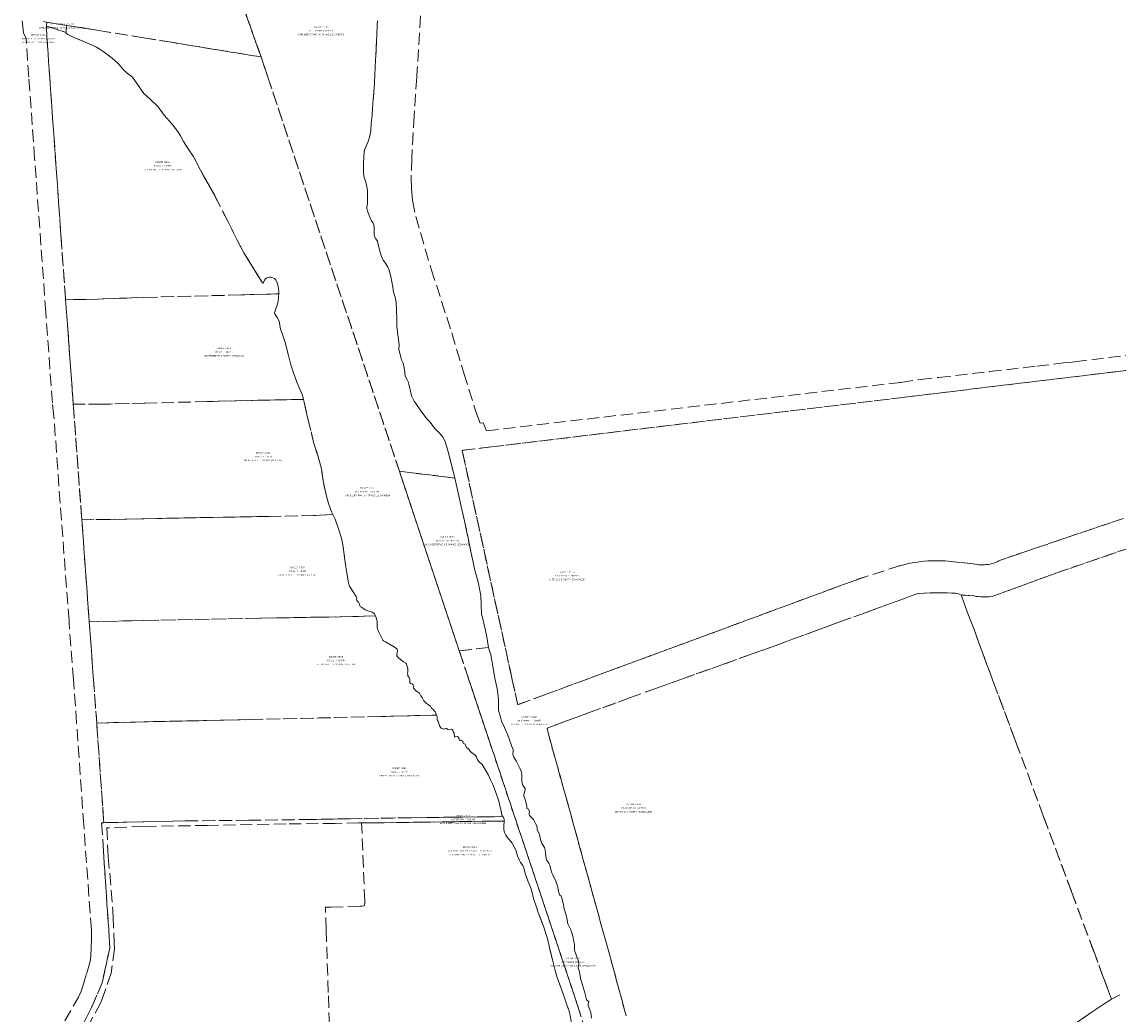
# Model space of a CAD drawing. Header units: metres. Extents: x 188526 to 197860, y 581431 to 587564.
# Tile 10 of 31: x 191899 to 192808, y 584223 to 585046. Entities that reach past the tile are written whole.
import ezdxf
from ezdxf.enums import TextEntityAlignment as Align

# ---------------------------------------------------------------- set-up
doc = ezdxf.new("R2010")
doc.units = ezdxf.units.M
doc.linetypes.add('DASHEDX2', pattern=[14, 10, -4])
doc.layers.add('B-WA-KG-GRENS_KADASTRAAL-G', color=150, linetype='DASHEDX2', lineweight=18)
doc.layers.add('B-WA-KG-GRENS_KADASTRAAL-T50', color=130, linetype='Continuous', lineweight=50)
doc.styles.add('NLCS-ISO-T25', font='NLCS-ISO.ttf', dxfattribs={"height": 2.5})

msp = doc.modelspace()

# ---------------------------------------------------------------- linework, layer by layer
at = {"layer": 'B-WA-KG-GRENS_KADASTRAAL-G'}
for points in [[(192082.13, 585059.75), (192092.72, 585029.75), (192097.34, 585016.81), (192022.86, 585029), (192000, 585032.71), (191962.73, 585038.75), (191935.88, 585043.06), (191919.44, 585045.7), (191919.44, 585045.7), (191916.78, 585046.12)], [(192193.78, 585046.83), (192193.62, 585043.35), (192193.39, 585034.94), (192192.51, 585018.63), (192191.53, 585000), (192191.25, 584997.17), (192191.34, 584994.12), (192190.83, 584987.91), (192189.36, 584968.26), (192188.64, 584961.62), (192188.41, 584955.8), (192187.48, 584951.06), (192186.09, 584946.63), (192184.91, 584944.23), (192184.25, 584942.25), (192183.19, 584939.67), (192182.66, 584934.47), (192182.19, 584927.49), (192182.27, 584921.63), (192182.66, 584917.97), (192184.14, 584912.9), (192185.1, 584909.36), (192185.61, 584906.08), (192185.59, 584899.2), (192185.61, 584894.96), (192185.03, 584892.57), (192185.01, 584891.03), (192185.53, 584888.76), (192187.12, 584884.73), (192187.12, 584884.73), (192188.09, 584882.49), (192188.63, 584881.29), (192189.94, 584879.5), (192190.76, 584877.57), (192191.02, 584875), (192191.07, 584873.09), (192191.01, 584871.44), (192191.12, 584869.39), (192191.41, 584867.76), (192192.46, 584865.79), (192193.76, 584863.98), (192194.35, 584861.28), (192196.07, 584854.81), (192197.5, 584850.31), (192198.75, 584847.88), (192200.65, 584845.25), (192202.45, 584842.36), (192203.5, 584839.86), (192204.92, 584834.55), (192206.6, 584825.74), (192207.25, 584821.65), (192208.55, 584817.62), (192209.25, 584813.2), (192209.7, 584806.47), (192209.97, 584799.25), (192210.01, 584792.93), (192211.05, 584784.18), (192211.7, 584777.98), (192211.54, 584774.25), (192212.01, 584771.83), (192213.14, 584767.86), (192213.5, 584766), (192215.07, 584762.61), (192216, 584758.79), (192216.5, 584755.06), (192216.83, 584752.31), (192217.27, 584750.71), (192218.33, 584748.84), (192219.65, 584746.65), (192219.97, 584744.89), (192220.63, 584741.99), (192221.99, 584735.71), (192224.34, 584731.27), (192228.6, 584724.85), (192233.21, 584718.61), (192235.3, 584715.88), (192237.54, 584713.75), (192241, 584709.17), (192241.26, 584708.89), (192245.78, 584704.13), (192248.07, 584701.18), (192249.86, 584697.69), (192252.45, 584689.06), (192256.28, 584674.07), (192257.93, 584667.41), (192212.02, 584672.96), (192102.95, 585000), (192097.34, 585016.81), (192092.72, 585029.75), (192082.13, 585059.75)], [(191927.71, 584204.75), (191945.83, 584236.63), (191947.95, 584241.5), (191949.37, 584245.6), (191952.35, 584255.69), (191954.18, 584261.2), (191955.69, 584267.5), (191956.36, 584276.45), (191956.7, 584285.94), (191956.49, 584292.32), (191950.24, 584379.27), (191944.27, 584464.25), (191941.59, 584500), (191937.99, 584548.06), (191938.02, 584548.75), (191931.66, 584632.62), (191925.45, 584718.44), (191924.14, 584729.85), (191918.74, 584804.83), (191909.45, 584932.56), (191904.64, 585000), (191902.34, 585032.26), (191900.11, 585036.75), (191898.91, 585049.06)], [(192229.5, 585050.93), (192226.82, 585006.35), (192226.38, 585000), (192224.15, 584968), (192222.36, 584932.63), (192221.77, 584917.18), (192222.07, 584907.37), (192222.96, 584897.86), (192225.63, 584884.48), (192238.41, 584840.79), (192255.43, 584787.78), (192265.37, 584754.54), (192274.68, 584725.18), (192276.89, 584718.75), (192278.92, 584712.86), (192281.62, 584713.12), (192284.38, 584706.61), (192625.22, 584746.46), (192626.79, 584746.64), (192628, 584746.78), (192644.13, 584749.25), (192659.44, 584750.9), (192701.59, 584755.67), (192740.77, 584760.28), (192763, 584762.91), (192767.77, 584763.24), (192772.38, 584763.9), (192823.83, 584770.16)], [(191916.78, 585046.12), (191919.44, 585045.7), (191919.38, 585042.44), (191919.66, 585032.84), (191921.98, 585000), (191924.39, 584966.06), (191931.22, 584868.74), (191935.14, 584815.39), (191941.5, 584728.57), (191948.58, 584633.14), (191954.67, 584548.81), (191954.73, 584548.04), (191958.29, 584500), (191960.95, 584464.06), (191966.83, 584381.34), (191965.01, 584381.34), (191966.69, 584357.64), (191966.78, 584353.09), (191971.67, 584281.86), (191971.77, 584277.36), (191965.48, 584248.44), (191957.09, 584229.11), (191931.64, 584178.13)], [(192354.73, 584215.23), (192353.26, 584224.24), (192350.35, 584231.92), (192348.27, 584238.46), (192346.06, 584244.48), (192342.93, 584252.8), (192341.26, 584258.68), (192339.08, 584267.5), (192336.43, 584277.5), (192335.19, 584284.28), (192333.79, 584288.67), (192331.56, 584295.58), (192327.25, 584306.79), (192325.44, 584312), (192323.49, 584317.53), (192322.1, 584322.79), (192321.31, 584326.55), (192318.6, 584333.1), (192316.56, 584338.26), (192315.38, 584343.6), (192314.51, 584345.94), (192312.48, 584348.36), (192311.39, 584350.55), (192310.07, 584354), (192308.79, 584357.78), (192307.24, 584361.28), (192305.58, 584364.31), (192301.59, 584369.03), (192300.25, 584371.03), (192299.34, 584373.17), (192298.73, 584375.62), (192298.67, 584378.41), (192298.95, 584382.73), (192298.97, 584383.1), (192299.01, 584384.67), (192297.86, 584386.41), (192297.07, 584387.6), (192296.46, 584391.3), (192295.3, 584395.31), (192294.4, 584399.15), (192291.81, 584407.35), (192289.45, 584413.04), (192287.49, 584416.96), (192285.91, 584420.74), (192283.93, 584424.1), (192280.56, 584429.56), (192277.89, 584432.12), (192277.12, 584433.27), (192276, 584436.09), (192274.75, 584437.52), (192271.7, 584439.68), (192270.66, 584440.86), (192269.45, 584442.79), (192269.01, 584443.26), (192268.2, 584443.16), (192267.6, 584443.66), (192267.06, 584445.17), (192266.47, 584446.63), (192265.45, 584447.14), (192264.98, 584447.41), (192264.75, 584448.63), (192263.83, 584449.17), (192263.1, 584449.99), (192261.88, 584449.68), (192261.62, 584450.03), (192261.67, 584451.2), (192260.19, 584452.9), (192258.19, 584452.57), (192257.68, 584452.72), (192257.41, 584455.73), (192256.57, 584456.78), (192256.24, 584458.12), (192255.87, 584458.77), (192255.08, 584458.86), (192253.62, 584458.37), (192252.14, 584458.69), (192251.03, 584459.56), (192250.47, 584459.52), (192248.95, 584459), (192248.21, 584459.19), (192246.78, 584459.82), (192245.43, 584461.19), (192244.19, 584465.4), (192243.59, 584466.2), (192243.4, 584466.96), (192243.29, 584469.42), (192242.86, 584470.67), (192242.59, 584471.44), (192241.63, 584473.32), (192240.12, 584475.25), (192238.65, 584476.33), (192238.33, 584476.96), (192237.82, 584477.99), (192234.55, 584480.38), (192232.29, 584482.55), (192230.96, 584485.29), (192229.71, 584486.63), (192228.94, 584488.32), (192228.59, 584488.92), (192225.66, 584490.71), (192224.25, 584492.33), (192223.85, 584493.11), (192223.87, 584494.66), (192223.57, 584495.64), (192222.71, 584496.54), (192221.28, 584496.84), (192220.79, 584497.31), (192220.68, 584500), (192220.45, 584501.35), (192220.2, 584501.76), (192219.68, 584502.32), (192219.05, 584503.3), (192218.91, 584504.36), (192218.84, 584505.56), (192219, 584506.57), (192219.11, 584507.56), (192219.14, 584508.27), (192219, 584509.16), (192217.99, 584513.01), (192217.47, 584513.7), (192215.45, 584514.93), (192211.64, 584518.04), (192210.43, 584519.14), (192210.01, 584519.89), (192209.96, 584520.65), (192210.31, 584522.62), (192210.45, 584524.4), (192210.26, 584525.42), (192208.44, 584526.78), (192205.28, 584528.56), (192200.46, 584531.37), (192198.97, 584532.35), (192198.39, 584532.87), (192197.54, 584534.37), (192194.82, 584539.96), (192193.85, 584542.23), (192193.71, 584543.29), (192193.5, 584548.53), (192192.82, 584551.35), (192192.12, 584553.01), (192191.45, 584554.62), (192190.85, 584555.38), (192189.46, 584556.06), (192185.81, 584557.11), (192183.71, 584558.11), (192180.45, 584560.15), (192179.57, 584560.77), (192179.17, 584561.28), (192178.8, 584562.63), (192178.03, 584564.36), (192177.22, 584565.21), (192176.77, 584565.67), (192176.52, 584566.18), (192176.53, 584566.69), (192176.73, 584567.4), (192176.69, 584568.03), (192176.17, 584569.18), (192171.08, 584576.74), (192170.58, 584577.74), (192169.77, 584580.34), (192167.65, 584593.59), (192165.05, 584612.02), (192163.88, 584617.54), (192161.54, 584625.33), (192158.71, 584633.13), (192156.79, 584637.05), (192155.62, 584639.43), (192153.19, 584646.18), (192151.52, 584652.29), (192149.3, 584662.22), (192147.33, 584674.96), (192145.84, 584681.14), (192141.14, 584696.17), (192136.05, 584716.43), (192132.75, 584731.52), (192132.48, 584732.57), (192131.52, 584736.28), (192129.56, 584741.09), (192127.05, 584747.01), (192123.98, 584755.44), (192121.87, 584761.46), (192120.01, 584769.09), (192117.24, 584779.78), (192114.66, 584787.4), (192113.3, 584790.97), (192112.9, 584794.07), (192112.48, 584796.33), (192112.02, 584798.16), (192110.52, 584800.69), (192108.61, 584803.58), (192108.45, 584804.65), (192108.97, 584806.27), (192110.56, 584810.8), (192111.42, 584813.76), (192111.82, 584818.1), (192111.88, 584820.3), (192111.93, 584822.16), (192111.43, 584826.59), (192110.38, 584830.23), (192109.35, 584832.02), (192108.29, 584833.04), (192105.61, 584833.98), (192104.17, 584834.22), (192102.13, 584833.58), (192100.85, 584832.78), (192100.05, 584831.54), (192099.4, 584829.77), (192098.99, 584829.27), (192098.64, 584829.22), (192097.81, 584830.16), (192090.28, 584842.78), (192082.91, 584854.15), (192077.25, 584865.34), (192069.99, 584880.01), (192058.79, 584901.83), (192049.61, 584918.24), (192040.9, 584934.6), (192036.86, 584940.58), (192032.86, 584946.79), (192030.36, 584951.4), (192028.36, 584955.08), (192023.31, 584961.4), (192016.82, 584968.44), (192011.93, 584975.37), (192005.42, 584981.93), (192000, 584986.55), (191990.56, 585000), (191990.56, 585000), (191986.19, 585003.28), (191983.27, 585006.02), (191978.93, 585011.03), (191973.7, 585015.73), (191967.1, 585020.69), (191963.01, 585023.69), (191960.75, 585025.02), (191954.27, 585027.99), (191941.52, 585033.29), (191937.08, 585035.45), (191935.63, 585036.62), (191935.64, 585037.19), (191935.88, 585043.06), (191962.73, 585038.75), (192000, 585032.71), (192022.86, 585029), (192097.34, 585016.81), (192102.95, 585000), (192212.02, 584672.96), (192261.69, 584524.02), (192269.71, 584500), (192359.55, 584230.62), (192366.91, 584207)], [(192371.4, 584219.15), (192370.69, 584223.93), (192368.61, 584229.68), (192368.63, 584230.85), (192369.05, 584232.58), (192368.73, 584233.26), (192367.16, 584234.4), (192366.82, 584235.74), (192365.81, 584240.16), (192364.25, 584245.74), (192362.28, 584252.07), (192361.68, 584256.05), (192361.44, 584257.7), (192360.39, 584260.67), (192360.27, 584261.66), (192360.73, 584263.62), (192360.75, 584265.07), (192360.17, 584268.21), (192357.63, 584274.43), (192357.39, 584276.07), (192357.31, 584280.67), (192356.75, 584282.89), (192355.9, 584287.32), (192354.91, 584290.83), (192353.94, 584293.14), (192351.74, 584297.42), (192351.4, 584298.83), (192350.94, 584302.4), (192350.44, 584304.5), (192348.83, 584309.85), (192348.07, 584313.14), (192346.85, 584318.93), (192346.31, 584320.36), (192345.2, 584321.1), (192344.73, 584321.73), (192344.12, 584324.33), (192343.45, 584327.95), (192341.77, 584332.81), (192339.27, 584338.07), (192338.35, 584339.7), (192337.57, 584342.5), (192336.68, 584346.04), (192336.06, 584347.7), (192334.07, 584350.56), (192333.69, 584351.56), (192333.21, 584356.25), (192332.98, 584358.69), (192332.43, 584360.66), (192330.14, 584364.21), (192328.95, 584367.44), (192328.41, 584370.32), (192327.85, 584372.44), (192327.85, 584372.44), (192326.37, 584375.31), (192326.21, 584376.73), (192325.89, 584378.63), (192325.05, 584380.84), (192323.23, 584384.05), (192319.86, 584387.46), (192319.56, 584388.04), (192319.72, 584389.18), (192319.89, 584390.64), (192319.23, 584392.63), (192317.8, 584393.21), (192317.6, 584395.41), (192316.27, 584400.59), (192315.21, 584403.44), (192315.12, 584404.18), (192316.47, 584408.8), (192316.37, 584409.66), (192315.28, 584411.06), (192314.31, 584412.44), (192313.81, 584414.31), (192313.46, 584416.15), (192313.52, 584419.41), (192313.51, 584421.19), (192313.18, 584423.29), (192312.02, 584426.59), (192309.18, 584432.12), (192307.05, 584435.65), (192306.45, 584437.16), (192306.23, 584438.28), (192306.31, 584441.17), (192306.27, 584442.09), (192305.35, 584444.73), (192302.89, 584451.72), (192301.17, 584455.82), (192299.14, 584460.4), (192296.84, 584465.76), (192295.62, 584470.15), (192294.28, 584474.57), (192294.3, 584478.64), (192294.17, 584483.28), (192293.62, 584488.53), (192293, 584492.81), (192291.57, 584500), (192290.57, 584504.75), (192289.4, 584510.86), (192288.47, 584517.72), (192287.81, 584520.77), (192286.48, 584524.8), (192285.98, 584526.86), (192285.62, 584528.34), (192284.49, 584535.48), (192283.35, 584540.85), (192281.1, 584550.52), (192280.17, 584554.49), (192279.73, 584562.06), (192279.44, 584569.81), (192277.31, 584581), (192275.66, 584587.06), (192274.26, 584591.98), (192273.19, 584597.7), (192270.36, 584610.68), (192266.64, 584629.23), (192263.91, 584641.41), (192259.76, 584660.02), (192257.93, 584667.41), (192256.28, 584674.07), (192252.45, 584689.06), (192249.86, 584697.69), (192248.07, 584701.18), (192245.78, 584704.13), (192241.26, 584708.89), (192241, 584709.17), (192237.54, 584713.75), (192235.3, 584715.88), (192233.21, 584718.61), (192228.6, 584724.85), (192224.34, 584731.27), (192221.99, 584735.71), (192220.63, 584741.99), (192219.97, 584744.89), (192219.65, 584746.65), (192218.33, 584748.84), (192217.27, 584750.71), (192216.83, 584752.31), (192216.5, 584755.06), (192216, 584758.79), (192215.07, 584762.61), (192213.5, 584766), (192213.14, 584767.86), (192212.01, 584771.83), (192211.54, 584774.25), (192211.7, 584777.98), (192211.05, 584784.18), (192210.01, 584792.93), (192209.97, 584799.25), (192209.7, 584806.47), (192209.25, 584813.2), (192208.55, 584817.62), (192207.25, 584821.65), (192206.6, 584825.74), (192204.92, 584834.55), (192203.5, 584839.86), (192202.45, 584842.36), (192200.65, 584845.25), (192198.75, 584847.88), (192197.5, 584850.31), (192196.07, 584854.81), (192194.35, 584861.28), (192193.76, 584863.98), (192192.46, 584865.79), (192191.41, 584867.76), (192191.12, 584869.39), (192191.01, 584871.44), (192191.07, 584873.09), (192191.02, 584875), (192190.76, 584877.57), (192189.94, 584879.5), (192188.63, 584881.29), (192188.09, 584882.49), (192187.12, 584884.73), (192185.53, 584888.76), (192185.01, 584891.03), (192185.03, 584892.57), (192185.61, 584894.96), (192185.59, 584899.2), (192185.61, 584906.08), (192185.1, 584909.36), (192184.14, 584912.9), (192182.66, 584917.97), (192182.27, 584921.63), (192182.19, 584927.49), (192182.66, 584934.47), (192183.19, 584939.67), (192184.25, 584942.25), (192184.91, 584944.23), (192186.09, 584946.63), (192187.48, 584951.06), (192188.41, 584955.8), (192188.64, 584961.62), (192189.36, 584968.26), (192190.83, 584987.91), (192191.34, 584994.12), (192191.25, 584997.17), (192191.53, 585000), (192192.51, 585018.63), (192193.39, 585034.94), (192193.62, 585043.35), (192193.78, 585046.83)], [(192812.68, 584633.92), (192740.32, 584609.38), (192710.72, 584599.34), (192709.34, 584598.61), (192707.91, 584597.95), (192706.46, 584597.36), (192704.98, 584596.84), (192703.47, 584596.4), (192701.95, 584596.03), (192700.41, 584595.74), (192698.85, 584595.53), (192697.29, 584595.39), (192695.72, 584595.34), (192694.15, 584595.36), (192692.59, 584595.46), (192691.03, 584595.64), (192689.48, 584595.89), (192687.95, 584596.22), (192667.21, 584598.3), (192664.75, 584598.55), (192661.87, 584598.71), (192658.98, 584598.8), (192656.09, 584598.81), (192653.21, 584598.74), (192650.32, 584598.6), (192647.44, 584598.38), (192644.57, 584598.08), (192641.7, 584597.71), (192638.85, 584597.27), (192636.01, 584596.75), (192633.18, 584596.15), (192630.37, 584595.49), (192627.58, 584594.74), (192591.36, 584583.04), (192366.38, 584500), (192333.67, 584487.93), (192310.19, 584479.26), (192310.19, 584479.26), (192305.65, 584500), (192264.03, 584690.35), (192288.81, 584693.33), (192629.6, 584734.32), (192851.91, 584761.07)], [(192851.91, 584761.07), (192629.6, 584734.32), (192288.81, 584693.33), (192264.03, 584690.35), (192305.65, 584500), (192310.19, 584479.26), (192333.67, 584487.93), (192366.38, 584500), (192591.36, 584583.04), (192627.58, 584594.74), (192630.37, 584595.49), (192633.18, 584596.15), (192636.01, 584596.75), (192638.85, 584597.27), (192641.7, 584597.71), (192644.57, 584598.08), (192647.44, 584598.38), (192650.32, 584598.6), (192653.21, 584598.74), (192656.09, 584598.81), (192658.98, 584598.8), (192661.87, 584598.71), (192664.75, 584598.55), (192667.21, 584598.3), (192687.95, 584596.22), (192689.48, 584595.89), (192691.03, 584595.64), (192692.59, 584595.46), (192694.15, 584595.36), (192695.72, 584595.34), (192697.29, 584595.39), (192698.85, 584595.53), (192700.41, 584595.74), (192701.95, 584596.03), (192703.47, 584596.4), (192704.98, 584596.84), (192706.46, 584597.36), (192707.91, 584597.95), (192709.34, 584598.61), (192710.72, 584599.34), (192740.32, 584609.38), (192812.68, 584633.92)], [(192817.19, 584609.3), (192757.46, 584588.75), (192749.13, 584585.71), (192704.41, 584569.38), (192702.68, 584569.12), (192700.95, 584568.93), (192699.21, 584568.81), (192697.46, 584568.75), (192695.72, 584568.77), (192693.98, 584568.85), (192692.24, 584569), (192690.51, 584569.22), (192688.79, 584569.51), (192677.88, 584570.4), (192676.63, 584570.89), (192673.31, 584571.98), (192670.32, 584571.77), (192666.5, 584572.19), (192652.6, 584572.25), (192642.44, 584571.44), (192636.6, 584569.77), (192628.05, 584566.44), (192600.03, 584556.17), (192575.75, 584547.38), (192560.68, 584541.92), (192521.95, 584527.71), (192504.75, 584521.49), (192480.74, 584512.81), (192447.8, 584501.11), (192444.75, 584500), (192425.33, 584492.96), (192402.96, 584484.86), (192369.31, 584472.76), (192339.74, 584461.86), (192334.49, 584459.92), (192335.94, 584453.63), (192341.23, 584434.77), (192349.55, 584404.92), (192364.52, 584350.66), (192376.55, 584307.02), (192388.87, 584262.74), (192400.06, 584221.06)], [(192809.64, 584238.65), (192802.82, 584234.89), (192802.82, 584234.89), (192800.35, 584241.48), (192795.61, 584254.12), (192787.93, 584274.66), (192769.77, 584323.57), (192746.4, 584386.34), (192723.2, 584448.89), (192704.07, 584500), (192699.15, 584513.34), (192694.11, 584526.87), (192688.46, 584542.51), (192685.59, 584550.03), (192684.72, 584552.32), (192682.83, 584557.31), (192677.88, 584570.4), (192688.79, 584569.51), (192690.51, 584569.22), (192692.24, 584569), (192693.98, 584568.85), (192695.72, 584568.77), (192697.46, 584568.75), (192699.21, 584568.81), (192700.95, 584568.93), (192702.68, 584569.12), (192704.41, 584569.38), (192749.13, 584585.71), (192757.46, 584588.75), (192817.19, 584609.3)], [(192400.06, 584221.06), (192388.87, 584262.74), (192376.55, 584307.02), (192364.52, 584350.66), (192349.55, 584404.92), (192341.23, 584434.77), (192335.94, 584453.63), (192334.49, 584459.92), (192339.74, 584461.86), (192369.31, 584472.76), (192402.96, 584484.86), (192425.33, 584492.96), (192444.75, 584500), (192447.8, 584501.11), (192480.74, 584512.81), (192504.75, 584521.49), (192521.95, 584527.71), (192560.68, 584541.92), (192575.75, 584547.38), (192600.03, 584556.17), (192628.05, 584566.44), (192636.6, 584569.77), (192642.44, 584571.44), (192652.6, 584572.25), (192666.5, 584572.19), (192670.32, 584571.77), (192673.31, 584571.98), (192676.63, 584570.89), (192677.88, 584570.4), (192682.83, 584557.31), (192684.72, 584552.32), (192685.59, 584550.03), (192688.46, 584542.51), (192694.11, 584526.87), (192699.15, 584513.34), (192704.07, 584500), (192723.2, 584448.89), (192746.4, 584386.34), (192769.77, 584323.57), (192787.93, 584274.66), (192795.61, 584254.12), (192800.35, 584241.48), (192802.82, 584234.89), (192801.84, 584234.34), (192796.75, 584231.18), (192786.64, 584224.41), (192773.23, 584215.08)], [(192366.91, 584207), (192359.55, 584230.62), (192269.71, 584500), (192261.69, 584524.02), (192285.98, 584526.86), (192286.48, 584524.8), (192287.81, 584520.77), (192288.47, 584517.72), (192289.4, 584510.86), (192290.57, 584504.75), (192291.57, 584500), (192293, 584492.81), (192293.62, 584488.53), (192294.17, 584483.28), (192294.3, 584478.64), (192294.28, 584474.57), (192295.62, 584470.15), (192296.84, 584465.76), (192299.14, 584460.4), (192301.17, 584455.82), (192302.89, 584451.72), (192305.35, 584444.73), (192306.27, 584442.09), (192306.31, 584441.17), (192306.23, 584438.28), (192306.45, 584437.16), (192307.05, 584435.65), (192309.18, 584432.12), (192312.02, 584426.59), (192313.18, 584423.29), (192313.51, 584421.19), (192313.52, 584419.41), (192313.46, 584416.15), (192313.81, 584414.31), (192314.31, 584412.44), (192315.28, 584411.06), (192316.37, 584409.66), (192316.47, 584408.8), (192315.12, 584404.18), (192315.21, 584403.44), (192316.27, 584400.59), (192317.6, 584395.41), (192317.8, 584393.21), (192319.23, 584392.63), (192319.89, 584390.64), (192319.72, 584389.18), (192319.56, 584388.04), (192319.86, 584387.46), (192323.23, 584384.05), (192325.05, 584380.84), (192325.89, 584378.63), (192326.21, 584376.73), (192326.37, 584375.31), (192327.85, 584372.44), (192327.85, 584372.44), (192328.41, 584370.32), (192328.95, 584367.44), (192330.14, 584364.21), (192332.43, 584360.66), (192332.98, 584358.69), (192333.21, 584356.25), (192333.69, 584351.56), (192334.07, 584350.56), (192336.06, 584347.7), (192336.68, 584346.04), (192337.57, 584342.5), (192338.35, 584339.7), (192339.27, 584338.07), (192341.77, 584332.81), (192343.45, 584327.95), (192344.12, 584324.33), (192344.73, 584321.73), (192345.2, 584321.1), (192346.31, 584320.36), (192346.85, 584318.93), (192348.07, 584313.14), (192348.83, 584309.85), (192350.44, 584304.5), (192350.94, 584302.4), (192351.4, 584298.83), (192351.74, 584297.42), (192353.94, 584293.14), (192354.91, 584290.83), (192355.9, 584287.32), (192356.75, 584282.89), (192357.31, 584280.67), (192357.39, 584276.07), (192357.63, 584274.43), (192360.17, 584268.21), (192360.75, 584265.07), (192360.73, 584263.62), (192360.27, 584261.66), (192360.39, 584260.67), (192361.44, 584257.7), (192361.68, 584256.05), (192362.28, 584252.07), (192364.25, 584245.74), (192365.81, 584240.16), (192366.82, 584235.74), (192367.16, 584234.4), (192368.73, 584233.26), (192369.05, 584232.58), (192368.63, 584230.85), (192368.61, 584229.68), (192370.69, 584223.93), (192371.4, 584219.15)], [(191931.64, 584178.13), (191957.09, 584229.11), (191965.48, 584248.44), (191971.77, 584277.36), (191971.67, 584281.86), (191966.78, 584353.09), (191966.69, 584357.64), (191965.01, 584381.34), (191966.83, 584381.34), (191968.6, 584381.45), (191984.94, 584381.79), (192000, 584382.22), (192034.42, 584382.85), (192087.23, 584383.44), (192138.55, 584384.04), (192171.07, 584384.7), (192220.7, 584385.47), (192278.11, 584386.2), (192280.91, 584386.17), (192297.86, 584386.41), (192299.01, 584384.67), (192298.97, 584383.1), (192298.95, 584382.73), (192280.66, 584382.51), (192247.73, 584382.02), (192199.49, 584381.34), (192183.47, 584381.31), (192180.71, 584381.17), (192178.49, 584381.16), (192158.61, 584380.81), (192117.99, 584380.33), (192052.61, 584379.12), (192000, 584378.21), (191985.65, 584377.66), (191969.36, 584377.06), (191970.2, 584358.19), (191970.54, 584353.41), (191974.23, 584308.85), (191974.4, 584306.44), (191974.62, 584303.88), (191975.45, 584282.14), (191975.83, 584276.65), (191973.03, 584256.62), (191966.61, 584238.19), (191965.55, 584235.15), (191964.5, 584232.15), (191947.08, 584200.22)], [(192155, 584185.8), (192153, 584240.48), (192151.23, 584292.77), (192150.69, 584311.17), (192155.35, 584311.36), (192179.18, 584311.97), (192181.05, 584312.06), (192182.83, 584312.45), (192183.31, 584314.22), (192183.31, 584316.34), (192180.71, 584381.17), (192183.47, 584381.31), (192199.49, 584381.34), (192247.73, 584382.02), (192280.66, 584382.51), (192298.95, 584382.73), (192298.67, 584378.41), (192298.73, 584375.62), (192299.34, 584373.17), (192300.25, 584371.03), (192301.59, 584369.03), (192305.58, 584364.31), (192307.24, 584361.28), (192308.79, 584357.78), (192310.07, 584354), (192311.39, 584350.55), (192312.48, 584348.36), (192314.51, 584345.94), (192315.38, 584343.6), (192316.56, 584338.26), (192318.6, 584333.1), (192321.31, 584326.55), (192322.1, 584322.79), (192323.49, 584317.53), (192325.44, 584312), (192327.25, 584306.79), (192331.56, 584295.58), (192333.79, 584288.67), (192335.19, 584284.28), (192336.43, 584277.5), (192339.08, 584267.5), (192341.26, 584258.68), (192342.93, 584252.8), (192346.06, 584244.48), (192348.27, 584238.46), (192350.35, 584231.92), (192353.26, 584224.24), (192354.73, 584215.23)], [(192773.23, 584215.08), (192786.64, 584224.41), (192796.75, 584231.18), (192801.84, 584234.34), (192802.82, 584234.89), (192802.82, 584234.89), (192809.64, 584238.65)]]:
    msp.add_lwpolyline(points, dxfattribs=at)
for points in [[(191935.64, 585037.19), (191919.38, 585042.44), (191919.44, 585045.7), (191935.88, 585043.06), (191935.64, 585037.19)], [(191921.98, 585000), (191919.66, 585032.84), (191919.38, 585042.44), (191935.64, 585037.19), (191935.63, 585036.62), (191937.08, 585035.45), (191941.52, 585033.29), (191954.27, 585027.99), (191960.75, 585025.02), (191963.01, 585023.69), (191967.1, 585020.69), (191973.7, 585015.73), (191978.93, 585011.03), (191983.27, 585006.02), (191986.19, 585003.28), (191990.56, 585000), (192000, 584986.55), (192005.42, 584981.93), (192011.93, 584975.37), (192016.82, 584968.44), (192023.31, 584961.4), (192028.36, 584955.08), (192030.36, 584951.4), (192032.86, 584946.79), (192036.86, 584940.58), (192040.9, 584934.6), (192049.61, 584918.24), (192058.79, 584901.83), (192069.99, 584880.01), (192077.25, 584865.34), (192082.91, 584854.15), (192090.28, 584842.78), (192097.81, 584830.16), (192098.64, 584829.22), (192098.99, 584829.27), (192099.4, 584829.77), (192100.05, 584831.54), (192100.85, 584832.78), (192102.13, 584833.58), (192104.17, 584834.22), (192105.61, 584833.98), (192108.29, 584833.04), (192109.35, 584832.02), (192110.38, 584830.23), (192111.43, 584826.59), (192111.93, 584822.16), (192111.88, 584820.3), (192081.26, 584819.38), (192000, 584817.29), (191999.96, 584817.29), (191951.81, 584815.57), (191935.14, 584815.39), (191931.22, 584868.74), (191924.39, 584966.06), (191921.98, 585000)], [(191935.14, 584815.39), (191951.81, 584815.57), (191999.96, 584817.29), (192000, 584817.29), (192081.26, 584819.38), (192111.88, 584820.3), (192111.82, 584818.1), (192111.42, 584813.76), (192110.56, 584810.8), (192108.97, 584806.27), (192108.45, 584804.65), (192108.61, 584803.58), (192110.52, 584800.69), (192112.02, 584798.16), (192112.48, 584796.33), (192112.9, 584794.07), (192113.3, 584790.97), (192114.66, 584787.4), (192117.24, 584779.78), (192120.01, 584769.09), (192121.87, 584761.46), (192123.98, 584755.44), (192127.05, 584747.01), (192129.56, 584741.09), (192131.52, 584736.28), (192132.48, 584732.57), (192113.58, 584732.36), (192052.58, 584730.86), (192001.06, 584729.48), (192000, 584729.45), (191964.12, 584728.62), (191941.5, 584728.57), (191935.14, 584815.39)], [(191941.5, 584728.57), (191964.12, 584728.62), (192000, 584729.45), (192001.06, 584729.48), (192052.58, 584730.86), (192113.58, 584732.36), (192132.48, 584732.57), (192132.75, 584731.52), (192136.05, 584716.43), (192141.14, 584696.17), (192145.84, 584681.14), (192147.33, 584674.96), (192149.3, 584662.22), (192151.52, 584652.29), (192153.19, 584646.18), (192155.62, 584639.43), (192156.79, 584637.05), (192140.89, 584636.34), (192103.9, 584635.51), (192057.15, 584634.73), (192010.98, 584633.82), (192000, 584633.59), (191970.15, 584632.94), (191948.58, 584633.14), (191941.5, 584728.57)], [(192257.93, 584667.41), (192259.76, 584660.02), (192263.91, 584641.41), (192266.64, 584629.23), (192270.36, 584610.68), (192273.19, 584597.7), (192274.26, 584591.98), (192275.66, 584587.06), (192277.31, 584581), (192279.44, 584569.81), (192279.73, 584562.06), (192280.17, 584554.49), (192281.1, 584550.52), (192283.35, 584540.85), (192284.49, 584535.48), (192285.62, 584528.34), (192285.98, 584526.86), (192261.69, 584524.02), (192212.02, 584672.96), (192257.93, 584667.41)], [(192000, 584549.17), (191989.45, 584548.96), (191954.73, 584548.04), (191954.67, 584548.81), (191948.58, 584633.14), (191970.15, 584632.94), (192000, 584633.59), (192010.98, 584633.82), (192057.15, 584634.73), (192103.9, 584635.51), (192140.89, 584636.34), (192156.79, 584637.05), (192158.71, 584633.13), (192161.54, 584625.33), (192163.88, 584617.54), (192165.05, 584612.02), (192167.65, 584593.59), (192169.77, 584580.34), (192170.58, 584577.74), (192171.08, 584576.74), (192176.17, 584569.18), (192176.69, 584568.03), (192176.73, 584567.4), (192176.53, 584566.69), (192176.52, 584566.18), (192176.77, 584565.67), (192177.22, 584565.21), (192178.03, 584564.36), (192178.8, 584562.63), (192179.17, 584561.28), (192179.57, 584560.77), (192180.45, 584560.15), (192183.71, 584558.11), (192185.81, 584557.11), (192189.46, 584556.06), (192190.85, 584555.38), (192191.45, 584554.62), (192192.12, 584553.01), (192173.01, 584552.46), (192153.59, 584552.05), (192096.46, 584551.09), (192000, 584549.17)], [(191960.95, 584464.06), (191958.29, 584500), (191954.73, 584548.04), (191989.45, 584548.96), (192000, 584549.17), (192096.46, 584551.09), (192153.59, 584552.05), (192173.01, 584552.46), (192192.12, 584553.01), (192192.82, 584551.35), (192193.5, 584548.53), (192193.71, 584543.29), (192193.85, 584542.23), (192194.82, 584539.96), (192197.54, 584534.37), (192198.39, 584532.87), (192198.97, 584532.35), (192200.46, 584531.37), (192205.28, 584528.56), (192208.44, 584526.78), (192210.26, 584525.42), (192210.45, 584524.4), (192210.31, 584522.62), (192209.96, 584520.65), (192210.01, 584519.89), (192210.43, 584519.14), (192211.64, 584518.04), (192215.45, 584514.93), (192217.47, 584513.7), (192217.99, 584513.01), (192219, 584509.16), (192219.14, 584508.27), (192219.11, 584507.56), (192219, 584506.57), (192218.84, 584505.56), (192218.91, 584504.36), (192219.05, 584503.3), (192219.68, 584502.32), (192220.2, 584501.76), (192220.45, 584501.35), (192220.68, 584500), (192220.79, 584497.31), (192221.28, 584496.84), (192222.71, 584496.54), (192223.57, 584495.64), (192223.87, 584494.66), (192223.85, 584493.11), (192224.25, 584492.33), (192225.66, 584490.71), (192228.59, 584488.92), (192228.94, 584488.32), (192229.71, 584486.63), (192230.96, 584485.29), (192232.29, 584482.55), (192234.55, 584480.38), (192237.82, 584477.99), (192238.33, 584476.96), (192238.65, 584476.33), (192240.12, 584475.25), (192241.63, 584473.32), (192242.59, 584471.44), (192242.86, 584470.67), (192197.07, 584469.51), (192087.67, 584466.93), (192000, 584465.06), (191992.99, 584464.91), (191960.95, 584464.06)], [(191960.95, 584464.06), (191992.99, 584464.91), (192000, 584465.06), (192087.67, 584466.93), (192197.07, 584469.51), (192242.86, 584470.67), (192243.29, 584469.42), (192243.4, 584466.96), (192243.59, 584466.2), (192244.19, 584465.4), (192245.43, 584461.19), (192246.78, 584459.82), (192248.21, 584459.19), (192248.95, 584459), (192250.47, 584459.52), (192251.03, 584459.56), (192252.14, 584458.69), (192253.62, 584458.37), (192255.08, 584458.86), (192255.87, 584458.77), (192256.24, 584458.12), (192256.57, 584456.78), (192257.41, 584455.73), (192257.68, 584452.72), (192258.19, 584452.57), (192260.19, 584452.9), (192261.67, 584451.2), (192261.62, 584450.03), (192261.88, 584449.68), (192263.1, 584449.99), (192263.83, 584449.17), (192264.75, 584448.63), (192264.98, 584447.41), (192265.45, 584447.14), (192266.47, 584446.63), (192267.06, 584445.17), (192267.6, 584443.66), (192268.2, 584443.16), (192269.01, 584443.26), (192269.45, 584442.79), (192270.66, 584440.86), (192271.7, 584439.68), (192274.75, 584437.52), (192276, 584436.09), (192277.12, 584433.27), (192277.89, 584432.12), (192280.56, 584429.56), (192283.93, 584424.1), (192285.91, 584420.74), (192287.49, 584416.96), (192289.45, 584413.04), (192291.81, 584407.35), (192294.4, 584399.15), (192295.3, 584395.31), (192296.46, 584391.3), (192297.07, 584387.6), (192297.86, 584386.41), (192280.91, 584386.17), (192278.11, 584386.2), (192220.7, 584385.47), (192171.07, 584384.7), (192138.55, 584384.04), (192087.23, 584383.44), (192034.42, 584382.85), (192000, 584382.22), (191984.94, 584381.79), (191968.6, 584381.45), (191966.83, 584381.34), (191960.95, 584464.06)]]:
    msp.add_lwpolyline(points, close=True, dxfattribs=at)

# ---------------------------------------------------------------- texts
at = {"layer": 'B-WA-KG-GRENS_KADASTRAAL-T50', "style": 'NLCS-ISO-T25'}
for s, p in [('HARLINGERSTRWG 113 8914AZ LEEUWARDEN', (191932.46, 585040.41)), ('WETTERSKIP FRYSLAN', (191932.46, 585043.53)), ('WETTERSKIP FRYSLAN', (192146.98, 585037.96)), ('VWD01F 01965', (192146.98, 585041.09)), ('GEMEENTE TYTSJERKSTERADIEL', (191912.65, 585031.42)), ('GKK02F 01664', (191912.65, 585034.54)), ('HARLINGERSTRWG 113 8914AZ LEEUWARDEN', (192146.98, 585034.84)), ('RAADHUISWG 7 9251GH BURGUM', (191912.65, 585028.29)), ('GKK02F 01604', (192015.65, 584928.91)), ('SKIEPPEDRIFTE 6 9289KX DROGEHAM', (192015.65, 584922.66)), ('BROOS J. (JIPPE)', (192015.65, 584925.79)), ('GKK02F 01605', (192066.45, 584774.44)), ('SKIEPPEDRIFTE 6 9289KX DROGEHAM', (192066.45, 584768.19)), ('BROOS J. (JIPPE)', (192066.45, 584771.31)), ('BROOS J. (JIPPE)', (192098.94, 584684.51)), ('GKK02F 01606', (192098.94, 584687.64)), ('SKIEPPEDRIFTE 6 9289KX DROGEHAM', (192098.94, 584681.39)), ('GKK02F 01610', (192185.08, 584658.57)), ('HARLINGERSTRWG 113 8914AZ LEEUWARDEN', (192185.08, 584652.32)), ('WETTERSKIP FRYSLAN', (192185.08, 584655.44)), ('HARLINGERSTRWG 113 8914AZ LEEUWARDEN', (192251.92, 584611.61)), ('WETTERSKIP FRYSLAN', (192251.92, 584614.73)), ('VWD01F 01966', (192251.92, 584617.86)), ('GKK02F 01607', (192127.4, 584592.54)), ('SKIEPPEDRIFTE 6 9289KX DROGEHAM', (192127.4, 584586.29)), ('BROOS J. (JIPPE)', (192127.4, 584589.42)), ('KINDERMAN R. (ROMKE)', (192351.41, 584585.68)), ('VWD01F 04542', (192351.41, 584588.81)), ('BUTEFJILD 5 9269TV FEANWALDEN', (192351.41, 584582.56)), ('SKIEPPEDRIFTE 6 9289KX DROGEHAM', (192159.44, 584512.17)), ('BROOS J. (JIPPE)', (192159.44, 584515.29)), ('GKK02F 01608', (192159.44, 584518.42)), ('KINDERMAN R. (ROMKE)', (192319.44, 584465.48)), ('VWD01F 04543', (192319.44, 584468.61)), ('BUTEFJILD 5 9269TV FEANWALDEN', (192319.44, 584462.36)), ('SKIEPPEDRIFTE 6 9289KX DROGEHAM', (192211.84, 584419.75)), ('BROOS J. (JIPPE)', (192211.84, 584422.88)), ('GKK02F 01609', (192211.84, 584426)), ('KINDERMAN R. (ROMKE)', (192406.32, 584392.91)), ('VWD01F 04545', (192406.32, 584396.04)), ('WETTERSKIP FRYSLAN', (192264.72, 584383.44)), ('GKK02F 01665', (192264.72, 584386.56)), ('BUTEFJILD 5 9269TV FEANWALDEN', (192406.32, 584389.79)), ('HARLINGERSTRWG 113 8914AZ LEEUWARDEN', (192264.72, 584380.31)), ('IT FRYSKE GEA (HET FRIESE LANDSCHAP)', (192270.49, 584357.3)), ('GKK02F 01614', (192270.49, 584360.43)), ('V HARINXMAWG 17 9246TL OLTERTERP', (192270.49, 584354.18)), ('VWD01F 01967', (192356.11, 584268.14)), ('HARLINGERSTRWG 113 8914AZ LEEUWARDEN', (192356.11, 584261.89)), ('WETTERSKIP FRYSLAN', (192356.11, 584265.01))]:
    msp.add_text(s, height=1.25, dxfattribs=at).set_placement(p, align=Align.CENTER)

doc.saveas('drawing.dxf')
